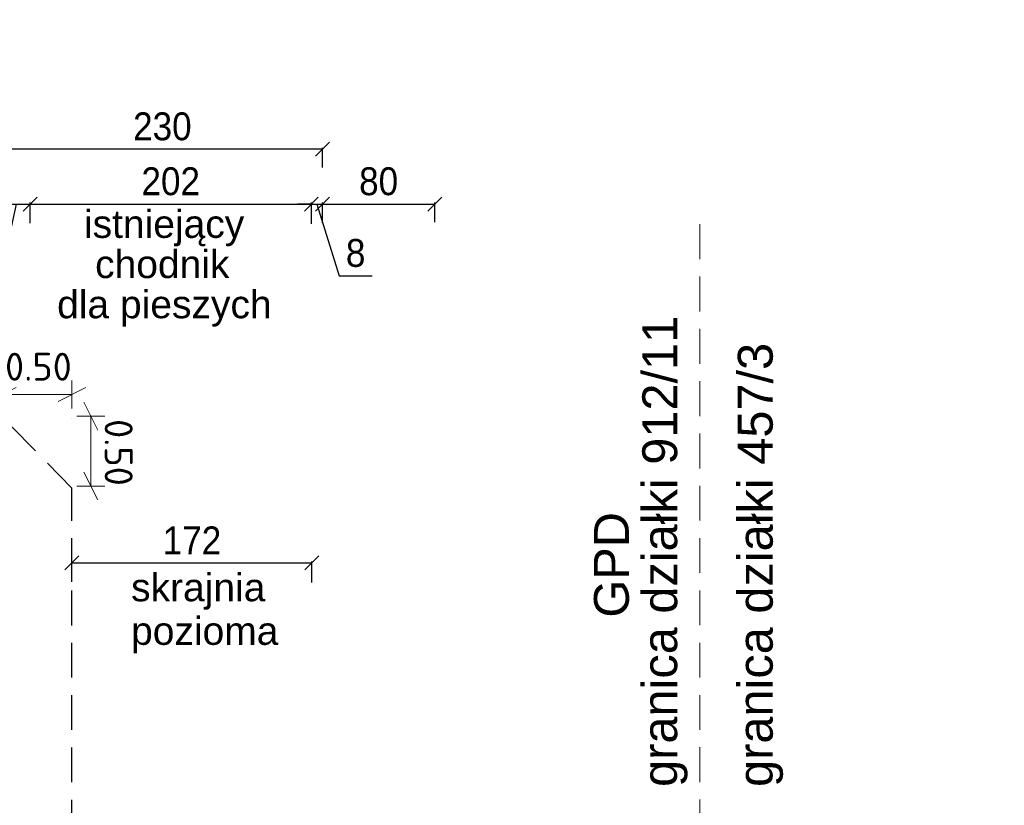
# Model space of a CAD drawing. Header units: metres. Extents: x 0 to 7550187, y 0 to 5738922.
# Tile 5 of 43: x 7549246.05 to 7549253.11, y 5738625.89 to 5738631.53. Entities that reach past the tile are written whole.
import ezdxf
from ezdxf import colors
from ezdxf.entities.mleader import LeaderData, LeaderLine
from ezdxf.enums import TextEntityAlignment as Align
from ezdxf.math import Vec2, Vec3

# ---------------------------------------------------------------- set-up
doc = ezdxf.new("R2010")
doc.units = ezdxf.units.M
doc.header["$PDSIZE"] = -1
doc.linetypes.add('DASHED2', pattern=[0.375, 0.25, -0.125])
doc.linetypes.add('HIDDEN', pattern=[0.375, 0.25, -0.125])
doc.layers.add('_STYL_OPIS', color=4, linetype='Continuous', lineweight=0)
doc.layers.add('D_Przekroj_Wymiary', color=7, linetype='Continuous', lineweight=0)
doc.layers.add('_STYL_OPISY', color=7, linetype='Continuous')
doc.layers.add('_STYL_WYMIARY', color=7, linetype='Continuous')
doc.layers.add('D_Przekroj_Skrajnia', color=7, linetype='Continuous', lineweight=30, transparency=0.5)
doc.styles.add('arial', font='arial.ttf', dxfattribs={"width": 0.9})
doc.styles.add('opis_1_50cm', font='arial.ttf', dxfattribs={"height": 12.5})
doc.styles.add('Romans', font='Romans.shx', dxfattribs={"width": 0.75})
doc.styles.get("Standard").update_dxf_attribs({"font": 'romans.shx', "width": 0.75})
doc.styles.add('Style-ISOCPEUR', font='isocpeur.ttf')
doc.dimstyles.new('styl_1-100', dxfattribs={"dimscale": 0.05, "dimtxt": 4, "dimasz": 2, "dimexe": 0.2, "dimexo": 0.08, "dimgap": 1.2, "dimtad": 1, "dimdec": 0, "dimlfac": 100, "dimdsep": 46, "dimtxsty": 'arial', "dimblk": 'OBLIQUE', "dimcen": 1, "dimclrd": 256, "dimclre": 256, "dimclrt": 256, "dimadec": 0, "dimazin": 0, "dimtfac": 1, "dimtdec": 0, "dimtmove": 1, "dimatfit": 3, "dimfxl": 0, "dimlwd": -1, "dimlwe": -1, "dimarcsym": 0})

# ---------------------------------------------------------------- blocks, each defined once
blk = doc.blocks.new('_Oblique')
at = {"color": 0, "linetype": 'ByBlock', "lineweight": -2}
blk.add_line((-0.5, -0.5), (0.5, 0.5), dxfattribs=at)
blk = doc.blocks.new('*D82')
at = {"layer": '_STYL_WYMIARY', "transparency": 16777216}
for p, q in [((7549245.9279, 5738630.4727), (7549245.9279, 5738630.6069)), ((7549248.2234, 5738630.5969), (7549245.9279, 5738630.5969)), ((7549248.2234, 5738630.4663), (7549248.2234, 5738630.6069))]:
    blk.add_line(p, q, dxfattribs=at)
at = {"layer": 'Defpoints', "color": 0, "transparency": 16777216}
for p in [(7549245.9279, 5738630.5969), (7549245.9279, 5738630.4687), (7549248.2234, 5738630.4623)]:
    blk.add_point(p, dxfattribs=at)
at = {"layer": '_STYL_WYMIARY', "transparency": 16777216, "xscale": 0.1, "yscale": 0.1, "zscale": 0.1, "rotation": 180}
blk.add_blockref('_Oblique', (7549245.9279, 5738630.5969), dxfattribs=at)
at = {"layer": '_STYL_WYMIARY', "transparency": 16777216, "xscale": 0.1, "yscale": 0.1, "zscale": 0.1}
blk.add_blockref('_Oblique', (7549248.2234, 5738630.5969), dxfattribs=at)
at = {"layer": '_STYL_WYMIARY', "transparency": 16777216, "insert": (7549247.0757, 5738630.7591), "char_height": 0.2, "attachment_point": 5, "style": 'arial'}
blk.add_mtext('230', dxfattribs=at)
blk = doc.blocks.new('*D84')
at = {"layer": '_STYL_WYMIARY', "transparency": 16777216}
for p, q in [((7549245.9279, 5738630.067), (7549245.9279, 5738630.2134)), ((7549246.1279, 5738630.0681), (7549246.1279, 5738630.2134)), ((7549245.9279, 5738630.2034), (7549246.1279, 5738630.2034)), ((7549246.0279, 5738630.2034), (7549245.9312, 5738629.7622)), ((7549245.9312, 5738629.7622), (7549245.5509, 5738629.7622))]:
    blk.add_line(p, q, dxfattribs=at)
at = {"layer": 'Defpoints', "color": 0, "transparency": 16777216}
for p in [(7549246.1279, 5738630.2034), (7549245.9279, 5738630.063), (7549246.1279, 5738630.0641)]:
    blk.add_point(p, dxfattribs=at)
at = {"layer": '_STYL_WYMIARY', "transparency": 16777216, "xscale": 0.1, "yscale": 0.1, "zscale": 0.1, "rotation": 180}
blk.add_blockref('_Oblique', (7549245.9279, 5738630.2034), dxfattribs=at)
at = {"layer": '_STYL_WYMIARY', "transparency": 16777216, "xscale": 0.1, "yscale": 0.1, "zscale": 0.1}
blk.add_blockref('_Oblique', (7549246.1279, 5738630.2034), dxfattribs=at)
at = {"layer": '_STYL_WYMIARY', "transparency": 16777216, "insert": (7549245.741, 5738629.9243), "char_height": 0.2, "attachment_point": 5, "style": 'arial'}
blk.add_mtext('20', dxfattribs=at)
blk = doc.blocks.new('*D85')
at = {"layer": '_STYL_WYMIARY', "transparency": 16777216}
for p, q in [((7549246.1279, 5738630.067), (7549246.1279, 5738630.2134)), ((7549248.1434, 5738630.062), (7549248.1434, 5738630.2134)), ((7549246.1279, 5738630.2034), (7549248.1434, 5738630.2034))]:
    blk.add_line(p, q, dxfattribs=at)
at = {"layer": 'Defpoints', "color": 0, "transparency": 16777216}
for p in [(7549248.1434, 5738630.2034), (7549246.1279, 5738630.063), (7549248.1434, 5738630.058)]:
    blk.add_point(p, dxfattribs=at)
at = {"layer": '_STYL_WYMIARY', "transparency": 16777216, "xscale": 0.1, "yscale": 0.1, "zscale": 0.1, "rotation": 180}
blk.add_blockref('_Oblique', (7549246.1279, 5738630.2034), dxfattribs=at)
at = {"layer": '_STYL_WYMIARY', "transparency": 16777216, "xscale": 0.1, "yscale": 0.1, "zscale": 0.1}
blk.add_blockref('_Oblique', (7549248.1434, 5738630.2034), dxfattribs=at)
at = {"layer": '_STYL_WYMIARY', "transparency": 16777216, "insert": (7549247.1357, 5738630.3655), "char_height": 0.2, "attachment_point": 5, "style": 'arial'}
blk.add_mtext('202', dxfattribs=at)
blk = doc.blocks.new('*D86')
at = {"layer": '_STYL_WYMIARY', "transparency": 16777216}
for p, q in [((7549248.1434, 5738630.067), (7549248.1434, 5738630.2134)), ((7549248.2234, 5738630.0681), (7549248.2234, 5738630.2134)), ((7549248.1434, 5738630.2034), (7549248.0434, 5738630.2034)), ((7549248.1434, 5738630.2034), (7549248.2234, 5738630.2034)), ((7549248.1434, 5738630.2034), (7549248.2234, 5738630.2034)), ((7549248.1834, 5738630.2034), (7549248.3417, 5738629.6896)), ((7549248.2234, 5738630.2034), (7549248.3234, 5738630.2034)), ((7549248.3417, 5738629.6896), (7549248.5803, 5738629.6896))]:
    blk.add_line(p, q, dxfattribs=at)
at = {"layer": 'Defpoints', "color": 0, "transparency": 16777216}
for p in [(7549248.2234, 5738630.2034), (7549248.1434, 5738630.063), (7549248.2234, 5738630.0641)]:
    blk.add_point(p, dxfattribs=at)
at = {"layer": '_STYL_WYMIARY', "transparency": 16777216, "xscale": 0.1, "yscale": 0.1, "zscale": 0.1}
blk.add_blockref('_Oblique', (7549248.1434, 5738630.2034), dxfattribs=at)
at = {"layer": '_STYL_WYMIARY', "transparency": 16777216, "xscale": 0.1, "yscale": 0.1, "zscale": 0.1, "rotation": 180}
blk.add_blockref('_Oblique', (7549248.2234, 5738630.2034), dxfattribs=at)
at = {"layer": '_STYL_WYMIARY', "transparency": 16777216, "insert": (7549248.461, 5738629.8517), "char_height": 0.2, "attachment_point": 5, "style": 'arial'}
blk.add_mtext('8', dxfattribs=at)
blk = doc.blocks.new('*D87')
at = {"layer": '_STYL_WYMIARY', "transparency": 16777216}
for p, q in [((7549248.2234, 5738630.0728), (7549248.2234, 5738630.2134)), ((7549249.0279, 5738630.0728), (7549249.0279, 5738630.2134)), ((7549248.2234, 5738630.2034), (7549249.0279, 5738630.2034))]:
    blk.add_line(p, q, dxfattribs=at)
at = {"layer": 'Defpoints', "color": 0, "transparency": 16777216}
for p in [(7549249.0279, 5738630.2034), (7549248.2234, 5738630.0688), (7549249.0279, 5738630.0688)]:
    blk.add_point(p, dxfattribs=at)
at = {"layer": '_STYL_WYMIARY', "transparency": 16777216, "xscale": 0.1, "yscale": 0.1, "zscale": 0.1, "rotation": 180}
blk.add_blockref('_Oblique', (7549248.2234, 5738630.2034), dxfattribs=at)
at = {"layer": '_STYL_WYMIARY', "transparency": 16777216, "xscale": 0.1, "yscale": 0.1, "zscale": 0.1}
blk.add_blockref('_Oblique', (7549249.0279, 5738630.2034), dxfattribs=at)
at = {"layer": '_STYL_WYMIARY', "transparency": 16777216, "insert": (7549248.6257, 5738630.3655), "char_height": 0.2, "attachment_point": 5, "style": 'arial'}
blk.add_mtext('80', dxfattribs=at)
blk = doc.blocks.new('*D93')
at = {"layer": 'D_Przekroj_Wymiary'}
for p, q in [((5442450.5901, 3462537.8595), (5442450.7901, 3462537.9595)), ((5442450.6901, 3462537.8095), (5442450.6901, 3462538.0095)), ((5442451.29, 3462537.9595), (5442451.09, 3462537.8595)), ((5442451.19, 3462537.8095), (5442451.19, 3462538.0095)), ((5442450.6901, 3462537.9095), (5442451.19, 3462537.9095))]:
    blk.add_line(p, q, dxfattribs=at)
at = {"layer": 'Defpoints'}
for p in [(5442450.94, 3462537.9095), (5442451.19, 3462537.9095), (5442450.6901, 3462537.8036), (5442451.19, 3462537.8036)]:
    blk.add_point(p, dxfattribs=at)
at = {"layer": 'D_Przekroj_Wymiary', "linetype": 'Continuous', "style": 'Style-ISOCPEUR'}
blk.add_text('0.50', height=0.2, dxfattribs=at).set_placement((5442450.7102, 3462538.1095), align=Align.MIDDLE_LEFT)
blk = doc.blocks.new('*D92')
at = {"layer": 'D_Przekroj_Wymiary'}
for p, q in [((5442450.4907, 3462537.8542), (5442450.5907, 3462537.6542)), ((5442450.6407, 3462537.7542), (5442450.4407, 3462537.7542)), ((5442450.5407, 3462537.7542), (5442450.5407, 3462537.2542)), ((5442450.5907, 3462537.1542), (5442450.4907, 3462537.3542)), ((5442450.6407, 3462537.2542), (5442450.4407, 3462537.2542))]:
    blk.add_line(p, q, dxfattribs=at)
at = {"layer": 'Defpoints'}
for p in [(5442450.7783, 3462537.7542), (5442450.5407, 3462537.5042), (5442450.5407, 3462537.2542), (5442450.7783, 3462537.2542)]:
    blk.add_point(p, dxfattribs=at)
at = {"layer": 'D_Przekroj_Wymiary', "linetype": 'Continuous', "style": 'Style-ISOCPEUR'}
blk.add_text('0.50', height=0.2, rotation=90, dxfattribs=at).set_placement((5442450.3407, 3462537.2744), align=Align.MIDDLE_LEFT)
blk = doc.blocks.new('*D94')
at = {"layer": '_STYL_WYMIARY', "transparency": 16777216}
for p, q in [((7549246.4277, 5738627.4952), (7549246.4277, 5738627.6417)), ((7549246.4277, 5738627.6317), (7549248.1479, 5738627.6317)), ((7549248.1479, 5738627.4904), (7549248.1479, 5738627.6417))]:
    blk.add_line(p, q, dxfattribs=at)
at = {"layer": 'Defpoints', "color": 0, "transparency": 16777216}
for p in [(7549248.1479, 5738627.6317), (7549246.4277, 5738627.4912), (7549248.1479, 5738627.4864)]:
    blk.add_point(p, dxfattribs=at)
at = {"layer": '_STYL_WYMIARY', "transparency": 16777216, "xscale": 0.1, "yscale": 0.1, "zscale": 0.1, "rotation": 180}
blk.add_blockref('_Oblique', (7549246.4277, 5738627.6317), dxfattribs=at)
at = {"layer": '_STYL_WYMIARY', "transparency": 16777216, "xscale": 0.1, "yscale": 0.1, "zscale": 0.1}
blk.add_blockref('_Oblique', (7549248.1479, 5738627.6317), dxfattribs=at)
at = {"layer": '_STYL_WYMIARY', "transparency": 16777216, "insert": (7549247.2878, 5738627.7921), "char_height": 0.2, "attachment_point": 5, "style": 'arial'}
blk.add_mtext('172', dxfattribs=at)

msp = doc.modelspace()

# ---------------------------------------------------------------- linework, layer by layer
at = {"layer": '_STYL_OPIS', "color": 90, "linetype": 'HIDDEN'}
msp.add_line((7549250.92682, 5738623.05861), (7549250.92682, 5738630.15741), dxfattribs=at)
at = {"layer": 'D_Przekroj_Skrajnia', "linetype": 'DASHED2'}
msp.add_line((7549246.42789, 5738624.18308), (7549246.42789, 5738628.16692), dxfattribs=at)
at = {"layer": 'D_Przekroj_Skrajnia', "linetype": 'DASHED2', "flags": 128}
for points in [[(7549246.42789, 5738628.16692), (7549245.92789, 5738628.67702)], [(7549246.42789, 5738628.66702), (7549246.42779, 5738628.66703)]]:
    msp.add_lwpolyline(points, dxfattribs=at)

# ---------------------------------------------------------------- block references
at = {"layer": 'D_Przekroj_Wymiary'}
msp.add_blockref('*D93', (2106795.23782, 2276090.92773), dxfattribs=at)
at = {"layer": 'D_Przekroj_Wymiary', "rotation": 180}
msp.add_blockref('*D92', (12991697.10326, 9201165.93611), dxfattribs=at)

# ---------------------------------------------------------------- texts
at = {"style": 'opis_1_50cm'}
for s, height, rotation, p in [('istniejący ', 0.2, 0.000001, (7549246.51372, 5738629.96075)), ('chodnik', 0.2, 0.000001, (7549246.59373, 5738629.6726)), ('granica działki 912/11', 0.25, 90.000001, (7549250.76541, 5738626.02453)), ('dla pieszych', 0.2, 0.000001, (7549246.3214, 5738629.38467)), ('skrajnia ', 0.2, 0.000001, (7549246.85154, 5738627.3555)), ('pozioma', 0.2, 0.000001, (7549246.85154, 5738627.04314))]:
    msp.add_text(s, height=height, rotation=rotation, dxfattribs=at).set_placement(p)
at = {"color": 8, "style": 'opis_1_50cm'}
msp.add_text('granica działki 457/3', height=0.25, rotation=90.000001, dxfattribs=at).set_placement((7549251.45011, 5738626.02453))
at = {"color": 10, "style": 'opis_1_50cm'}
msp.add_text('GPD', height=0.25, rotation=90.000001, dxfattribs=at).set_placement((7549250.41922, 5738627.23828))

# ---------------------------------------------------------------- dimensions: what is measured, and where the dimension line sits
at = {"layer": '_STYL_WYMIARY'}
dim = msp.add_linear_dim(base=(7549245.92789, 5738630.59689), p1=(7549248.22342, 5738630.46229), p2=(7549245.92789, 5738630.4687), angle=180, dimstyle='styl_1-100', dxfattribs=at)
dim.commit()
dim.dimension.update_dxf_attribs({"geometry": '*D82', "text_midpoint": (7549247.07566, 5738630.75907)})
for base, p1, p2, picture, middle in [((7549248.14342, 5738630.20337), (7549246.12789, 5738630.06299), (7549248.14342, 5738630.05798), '*D85', (7549247.13566, 5738630.36549)), ((7549248.14788, 5738627.63169), (7549246.42769, 5738627.49122), (7549248.14788, 5738627.48637), '*D94', (7549247.28778, 5738627.7921))]:
    dim = msp.add_linear_dim(base=base, p1=p1, p2=p2, dimstyle='styl_1-100', dxfattribs=at)
    dim.commit()
    dim.dimension.update_dxf_attribs({"geometry": picture, "text_midpoint": middle})
for base, p1, p2, picture, middle in [((7549249.02789, 5738630.20337), (7549248.22342, 5738630.06878), (7549249.02789, 5738630.06878), '*D87', (7549248.62566, 5738630.20337)), ((7549246.12789, 5738630.20337), (7549245.92789, 5738630.06299), (7549246.12789, 5738630.06414), '*D84', (7549245.87119, 5738629.76223)), ((7549248.22342, 5738630.20337), (7549248.14342, 5738630.06299), (7549248.22342, 5738630.06414), '*D86', (7549248.40166, 5738629.68957))]:
    dim = msp.add_linear_dim(base=base, p1=p1, p2=p2, dimstyle='styl_1-100', dxfattribs=at)
    dim.commit()
    dim.dimension.update_dxf_attribs({"geometry": picture, "text_midpoint": middle, "dimtype": 160})

# ---------------------------------------------------------------- leaders
at = {"layer": '_STYL_OPIS'}
ml = msp.add_multileader_mtext('Standard', dxfattribs=at)
ml.set_content('{\\W0.85;\\C256;(założono wymianę gruntu Ps+H [otwór 1] na grunt niespoisty nośny,\\Pgrunt w obrębie przepustu należy doprowadzić do parametrów podłoża G1)}', color=5, style='Romans')
ml.set_leader_properties()
ml.build(insert=Vec2(0, 0))
ml.multileader.update_dxf_attribs({"text_left_attachment_type": 6, "text_right_attachment_type": 6, "dogleg_length": 0.03678, "arrow_head_size": 0.1})
ctx = ml.context
ctx.base_point, ctx.char_height, ctx.arrow_head_size, ctx.landing_gap_size, ctx.plane_origin = Vec3(7549263.99159, 5738672.44537), 0.125, 0.1, 0.04, Vec3(7549264.252, 5738672.50888)
ctx.left_attachment, ctx.right_attachment = 6, 6
notes = []
notes.append((ctx, [(0, (0, 0, 0), (0, 0), (1, 0), 1, [])]))
ctx.mtext.insert, ctx.mtext.flow_direction = Vec3(7549264.03159, 5738672.61204), 5
ml = msp.add_multileader_mtext('Standard', dxfattribs=at)
ml.set_content('{\\W0.85;\\C256;Wykopy}', color=5, style='Romans')
ml.set_leader_properties()
ml.build(insert=Vec2(0, 0))
ml.multileader.update_dxf_attribs({"text_left_attachment_type": 6, "text_right_attachment_type": 6, "dogleg_length": 0.03678, "arrow_head_size": 0.2})
ctx = ml.context
ctx.base_point, ctx.char_height, ctx.arrow_head_size, ctx.landing_gap_size, ctx.plane_origin = Vec3(7549283.20614, 5738671.5904), 0.25, 0.2, 0.08, Vec3(7549283.72696, 5738671.71742)
ctx.left_attachment, ctx.right_attachment = 6, 6
notes.append((ctx, [(0, (0, 0, 0), (0, 0), (1, 0), 1, [])]))
ctx.mtext.insert, ctx.mtext.width, ctx.mtext.flow_direction = Vec3(7549283.28614, 5738671.92373), 4.115638, 5
ml = msp.add_multileader_mtext('Standard', dxfattribs=at)
ml.set_content('{\\W0.85;\\C256;10,5m2x12,3m-(4,2m2*11,7m)=80,01m3}', color=5, style='Romans')
ml.set_leader_properties()
ml.build(insert=Vec2(0, 0))
ml.multileader.update_dxf_attribs({"text_left_attachment_type": 6, "text_right_attachment_type": 6, "dogleg_length": 0.03678, "arrow_head_size": 0.2})
ctx = ml.context
ctx.base_point, ctx.char_height, ctx.arrow_head_size, ctx.landing_gap_size, ctx.plane_origin = Vec3(7549283.20614, 5738670.68915), 0.25, 0.2, 0.08, Vec3(7549283.72696, 5738670.81616)
ctx.left_attachment, ctx.right_attachment = 6, 6
notes.append((ctx, [(0, (0, 0, 0), (0, 0), (1, 0), 1, [])]))
ctx.mtext.insert, ctx.mtext.width, ctx.mtext.flow_direction = Vec3(7549283.28614, 5738671.02248), 4.115638, 5
ml = msp.add_multileader_mtext('Standard', dxfattribs=at)
ml.set_content('{\\W0.85;\\C256;0,15m2*6m=0.9m3}', color=5, style='Romans')
ml.set_leader_properties()
ml.build(insert=Vec2(0, 0))
ml.multileader.update_dxf_attribs({"text_left_attachment_type": 6, "text_right_attachment_type": 6, "dogleg_length": 0.03678, "arrow_head_size": 0.2})
ctx = ml.context
ctx.base_point, ctx.char_height, ctx.arrow_head_size, ctx.landing_gap_size, ctx.plane_origin = Vec3(7549289.41481, 5738669.52038), 0.25, 0.2, 0.08, Vec3(7549289.93562, 5738669.61407)
ctx.left_attachment, ctx.right_attachment = 6, 6
notes.append((ctx, [(0, (0, 0, 0), (0, 0), (1, 0), 1, [])]))
ctx.mtext.insert, ctx.mtext.width, ctx.mtext.flow_direction = Vec3(7549289.49481, 5738669.82038), 2.3428221, 5
ml = msp.add_multileader_mtext('Standard', dxfattribs=at)
ml.set_content('{\\W0.85;\\C256;0,12m2*3m=0.36m3}', color=5, style='Romans')
ml.set_leader_properties()
ml.build(insert=Vec2(0, 0))
ml.multileader.update_dxf_attribs({"text_left_attachment_type": 6, "text_right_attachment_type": 6, "dogleg_length": 0.03678, "arrow_head_size": 0.2})
ctx = ml.context
ctx.base_point, ctx.char_height, ctx.arrow_head_size, ctx.landing_gap_size, ctx.plane_origin = Vec3(7549280.71328, 5738669.46618), 0.25, 0.2, 0.08, Vec3(7549281.2341, 5738669.55986)
ctx.left_attachment, ctx.right_attachment = 6, 6
notes.append((ctx, [(0, (0, 0, 0), (0, 0), (1, 0), 1, [])]))
ctx.mtext.insert, ctx.mtext.width, ctx.mtext.flow_direction = Vec3(7549280.79328, 5738669.76618), 2.3428221, 5
ml = msp.add_multileader_mtext('Standard', dxfattribs=at)
ml.set_content('{\\W0.85;\\C256;0,37m2*11,7m=4.33m3}', color=5, style='Romans')
ml.set_leader_properties()
ml.build(insert=Vec2(0, 0))
ml.multileader.update_dxf_attribs({"text_left_attachment_type": 6, "text_right_attachment_type": 6, "dogleg_length": 0.03678, "arrow_head_size": 0.2})
ctx = ml.context
ctx.base_point, ctx.char_height, ctx.arrow_head_size, ctx.landing_gap_size, ctx.plane_origin = Vec3(7549285.23065, 5738669.04263), 0.25, 0.2, 0.08, Vec3(7549285.75147, 5738669.13632)
ctx.left_attachment, ctx.right_attachment = 6, 6
notes.append((ctx, [(0, (0, 0, 0), (0, 0), (1, 0), 1, [])]))
ctx.mtext.insert, ctx.mtext.width, ctx.mtext.flow_direction = Vec3(7549285.31065, 5738669.34263), 2.3428221, 5
ml = msp.add_multileader_mtext('Standard', dxfattribs=at)
ml.set_content('{\\W0.85;\\C256;10,5m2x12,3m-(1,33m2*12,3m)+0,7*2}', color=5, style='Romans')
ml.set_leader_properties()
ml.build(insert=Vec2(0, 0))
ml.multileader.update_dxf_attribs({"text_left_attachment_type": 6, "text_right_attachment_type": 6, "dogleg_length": 0.03678, "arrow_head_size": 0.2})
ctx = ml.context
ctx.base_point, ctx.char_height, ctx.arrow_head_size, ctx.landing_gap_size, ctx.plane_origin = Vec3(7549283.18923, 5738667.52439), 0.25, 0.2, 0.08, Vec3(7549283.71005, 5738667.65141)
ctx.left_attachment, ctx.right_attachment = 6, 6
notes.append((ctx, [(0, (0, 0, 0), (0, 0), (1, 0), 1, [])]))
ctx.mtext.insert, ctx.mtext.width, ctx.mtext.flow_direction = Vec3(7549283.26923, 5738667.85773), 4.115638, 5
at = {"layer": '_STYL_OPISY', "linetype": 'Continuous'}
ml = msp.add_multileader_mtext('Standard', dxfattribs=at)
ml.set_content('{\\fArial|b0|i0|c238|p34;\\W0.95;DW807}', color=256)
ml.set_leader_properties(linetype='Continuous')
ml.build(insert=Vec2(0, 0))
ml.multileader.update_dxf_attribs({"text_right_attachment_type": 6, "dogleg_length": 0.36, "arrow_head_size": 0.06532})
ctx = ml.context
ctx.base_point, ctx.char_height, ctx.arrow_head_size, ctx.landing_gap_size, ctx.plane_origin, ctx.plane_x_axis, ctx.plane_y_axis = Vec3(7549922.91842, 5738705.78773), 0.54432, 0.06532, 0.03266, Vec3(7549915.78608, 5738708.33501), Vec3(0.8980722, 0.439848), Vec3(-0.439848, 0.8980722)
ctx.right_attachment, ctx.text_align_type = 6, 2
notes.append((ctx, [(0, (0, 0, 0), (0, 0), (1, 0), 1, [])]))
ctx.mtext.insert, ctx.mtext.text_direction, ctx.mtext.rotation, ctx.mtext.alignment, ctx.mtext.flow_direction = Vec3(7549924.90976, 5738707.07125), Vec3(0.8980722, 0.439848), 0.4554294, 3, 5
ml = msp.add_multileader_mtext('Standard', dxfattribs=at)
ml.set_content('{\\fArial|b0|i0|c238|p34;\\W0.95;GARWOLIN}', color=256)
ml.set_leader_properties(linetype='Continuous')
ml.build(insert=Vec2(0, 0))
ml.multileader.update_dxf_attribs({"text_right_attachment_type": 6, "dogleg_length": 0.36, "arrow_head_size": 0.054})
ctx = ml.context
ctx.base_point, ctx.char_height, ctx.arrow_head_size, ctx.landing_gap_size, ctx.plane_origin, ctx.plane_x_axis, ctx.plane_y_axis = Vec3(7549922.68643, 5738702.77508), 0.45, 0.054, 0.027, Vec3(7549916.82354, 5738705.09313), Vec3(0.91515, 0.4031135), Vec3(-0.4031135, 0.91515)
ctx.right_attachment, ctx.text_align_type = 6, 2
notes.append((ctx, [(0, (0, 0, 0), (0, 0), (1, 0), 1, [])]))
ctx.mtext.insert, ctx.mtext.text_direction, ctx.mtext.rotation, ctx.mtext.alignment, ctx.mtext.flow_direction = Vec3(7549925.5208, 5738704.27364), Vec3(0.91515, 0.4031135), 0.4149165, 3, 5
ml = msp.add_multileader_mtext('Standard', dxfattribs=at)
ml.set_content('{\\fArial|b0|i0|c238|p34;\\W0.95;MACIEJOWICE}', color=256)
ml.set_leader_properties(linetype='Continuous')
ml.build(insert=Vec2(0, 0))
ml.multileader.update_dxf_attribs({"text_right_attachment_type": 6, "dogleg_length": 0.36, "arrow_head_size": 0.054})
ctx = ml.context
ctx.base_point, ctx.char_height, ctx.arrow_head_size, ctx.landing_gap_size, ctx.plane_origin, ctx.plane_x_axis, ctx.plane_y_axis = Vec3(7549898.48062, 5738695.72685), 0.45, 0.054, 0.027, Vec3(7549903.75997, 5738702.85813), Vec3(0.9196446, 0.3927516), Vec3(-0.3927516, 0.9196446)
ctx.right_attachment = 6
notes.append((ctx, [(0, (0, 0, 0), (0, 0), (1, 0), 1, [])]))
ctx.mtext.insert, ctx.mtext.text_direction, ctx.mtext.rotation, ctx.mtext.flow_direction = Vec3(7549898.41557, 5738695.9479), Vec3(0.9196446, 0.3927516), 0.4036217, 5
at = {"layer": '_STYL_OPISY'}
ml = msp.add_multileader_mtext('Standard', dxfattribs=at)
ml.set_content('{\\W0.85;\\C256;chodnik}', color=5, style='Romans')
ml.set_leader_properties(color=256, lineweight=-1)
ml.build(insert=Vec2(0, 0))
ml.multileader.update_dxf_attribs({"text_left_attachment_type": 6, "text_right_attachment_type": 6, "dogleg_length": 0.07355, "arrow_head_size": 0.2})
ctx = ml.context
ctx.base_point, ctx.char_height, ctx.arrow_head_size, ctx.landing_gap_size, ctx.plane_origin = Vec3(7549911.27105, 5738695.04221), 0.3, 0.2, 0.08, Vec3(7549912.20485, 5738694.70922)
ctx.left_attachment, ctx.right_attachment = 6, 6
notes.append((ctx, [(0, (0, 0, 0), (0, 0), (1, 0), 1, [])]))
ctx.mtext.insert, ctx.mtext.flow_direction = Vec3(7549911.35105, 5738695.40221), 5
for ctx, leaders in notes:
    for number, flags, end, landing, length, lines in leaders:
        leader = LeaderData()
        leader.index, (leader.has_last_leader_line, leader.has_dogleg_vector, leader.attachment_direction) = number, flags
        leader.last_leader_point, leader.dogleg_vector, leader.dogleg_length = Vec3(end), Vec3(landing), length
        for number, points, colour, breaks in lines:
            line = LeaderLine()
            line.index, line.vertices, line.color, line.breaks = number, Vec3.list(points), colors.encode_raw_color(colour), breaks
            leader.lines.append(line)
        ctx.leaders.append(leader)

doc.saveas('drawing.dxf')
